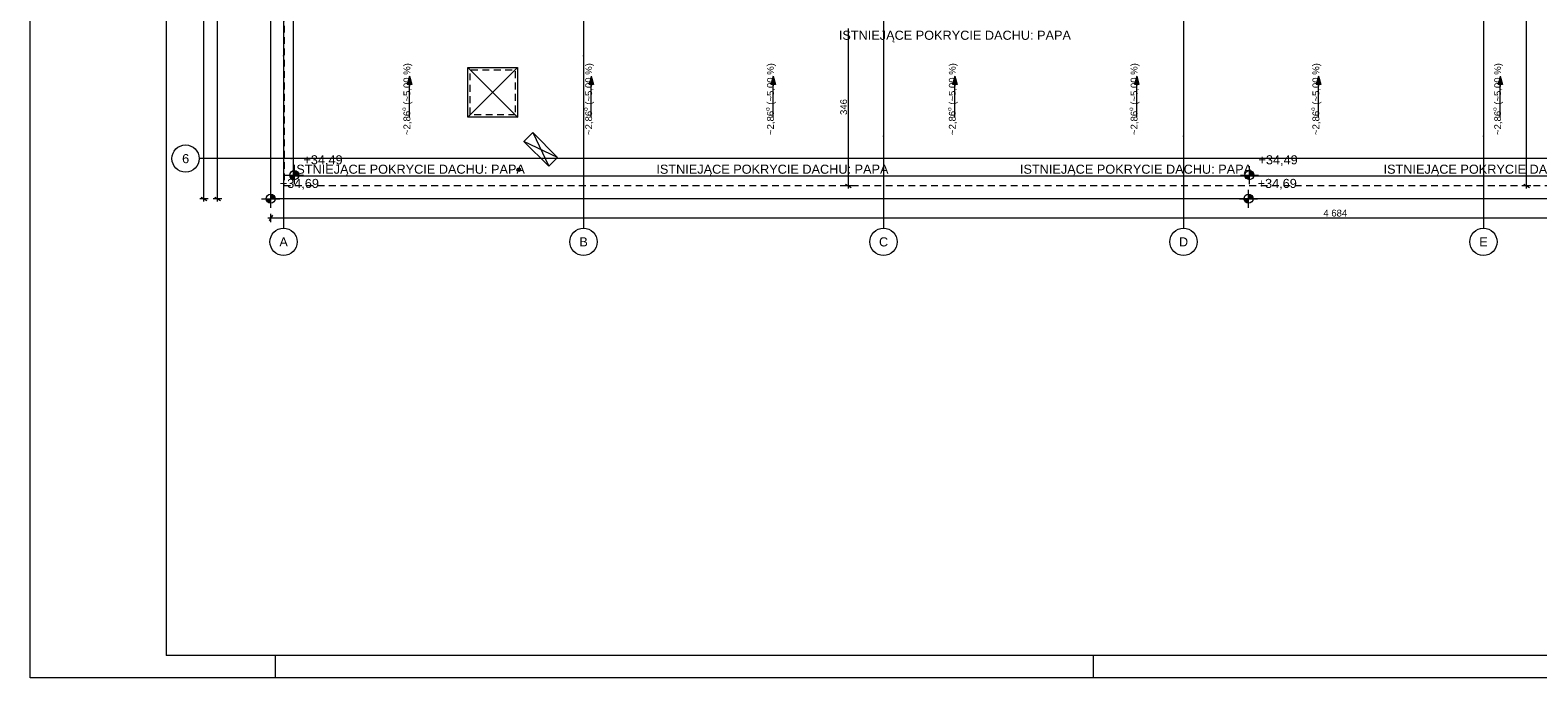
# Paper-space layout 'A-14 INWENTARYZACJA - RZUT DACHU' of a CAD drawing. Header units: millimetres. Extents: x 0 to 594, y 0 to 350.
# Tile 1 of 8: x 0 to 332, y 0 to 142. Entities that reach past the tile are written whole.
import ezdxf
from ezdxf.xclip import XClip

# ---------------------------------------------------------------- set-up
doc = ezdxf.new("R2010")
doc.units = ezdxf.units.MM
doc.header["$MEASUREMENT"] = 0
doc.header["$XCLIPFRAME"] = 0
doc.linetypes.add('DASHDOTX2', pattern=[1000, 500, -250, 0, -250])
doc.linetypes.add('Przer. długie kreski', pattern=[2.5, 1.5, -1])
for name, color, linetype, lineweight in [('A_Arkusz_Nr_pióra__1', 7, 'Continuous', 20), ('A_dach_Nr_pióra__1', 7, 'Continuous', 20), ('A_dach_Nr_pióra__2', 8, 'Continuous', 13), ('A_wymiary_Nr_pióra__1', 7, 'Continuous', 20), ('A_wymiary_Nr_pióra__2', 8, 'Continuous', 13), ('A_ściany_Nr_pióra__1', 7, 'Continuous', 20), ('A_ściany_Nr_pióra__2', 8, 'Continuous', 13)]:
    doc.layers.add(name, color=color, linetype=linetype, lineweight=lineweight)
for name, color, linetype, lineweight, true_color in [('A_Arkusz_Nr_pióra__237', 7, 'Continuous', 5, 0x343434), ('A_osie_Nr_pióra__16', 7, 'Continuous', 5, 0x320000), ('A_osie_Nr_pióra__76', 7, 'Continuous', 5, 0x323200)]:
    doc.layers.add(name, color=color, linetype=linetype, lineweight=lineweight, true_color=true_color)
doc.styles.add('STYL_AUTOMATYCZNY_1', font='arial.ttf')
doc.styles.add('STYL_AUTOMATYCZNY_4', font='arial.ttf')

# ---------------------------------------------------------------- blocks, each defined once
blk = doc.blocks.new('Rysunek_1_1', base_point=(-1587.54, -209.9))
at = {"layer": 'A_dach_Nr_pióra__2', "linetype": 'Continuous', "lineweight": 13}
for points in [[(83.47, 132.33), (82.97, 130.46), (83.97, 130.46)], [(123.47, 132.33), (122.97, 130.46), (123.97, 130.46)], [(163.47, 132.33), (162.97, 130.46), (163.97, 130.46)], [(203.47, 132.33), (202.97, 130.46), (203.97, 130.46)], [(243.47, 132.33), (242.97, 130.46), (243.97, 130.46)], [(283.47, 132.33), (282.97, 130.46), (283.97, 130.46)], [(323.47, 132.33), (322.97, 130.46), (323.97, 130.46)]]:
    blk.add_hatch(color=8, dxfattribs=at).paths.add_polyline_path(points)
at = {"layer": 'A_wymiary_Nr_pióra__2', "linetype": 'Continuous', "lineweight": 13}
for points in [[(58.13, 110.56), (57.13, 110.56), (57.21, 110.17), (57.42, 109.85), (57.75, 109.63), (58.13, 109.56)], [(58.13, 110.56), (59.13, 110.56), (59.05, 110.94), (58.84, 111.26), (58.51, 111.48), (58.13, 111.56)], [(268.28, 110.56), (267.28, 110.56), (267.36, 110.17), (267.58, 109.85), (267.9, 109.63), (268.28, 109.56)], [(268.28, 110.56), (269.28, 110.56), (269.21, 110.94), (268.99, 111.26), (268.67, 111.48), (268.28, 111.56)], [(52.92, 105.36), (53.92, 105.36), (53.85, 105.74), (53.63, 106.07), (53.31, 106.28), (52.92, 106.36)], [(268.08, 105.36), (269.08, 105.36), (269, 105.74), (268.79, 106.07), (268.46, 106.28), (268.08, 106.36)], [(52.92, 105.36), (51.92, 105.36), (52, 104.98), (52.22, 104.65), (52.54, 104.44), (52.92, 104.36)], [(268.08, 105.36), (267.08, 105.36), (267.16, 104.98), (267.37, 104.65), (267.7, 104.44), (268.08, 104.36)]]:
    blk.add_hatch(color=8, dxfattribs=at).paths.add_polyline_path(points)
at = {"layer": 'A_dach_Nr_pióra__1', "color": 7, "linetype": 'Continuous', "lineweight": 20}
blk.add_line((107.81, 112.03), (107.22, 111.49), dxfattribs=at)
blk.add_circle((107.51, 111.76), 0.4, dxfattribs=at)
at = {"layer": 'A_dach_Nr_pióra__2', "color": 8, "linetype": 'Continuous', "lineweight": 13}
for p, q in [((107.34, 123.2), (96.33, 134.21)), ((96.33, 123.31), (107.23, 134.21)), ((83.47, 132.33), (82.97, 130.46)), ((83.97, 130.46), (82.97, 130.46)), ((83.47, 132.33), (83.97, 130.46)), ((83.47, 123.41), (83.47, 130.46)), ((123.47, 132.33), (122.97, 130.46)), ((123.97, 130.46), (122.97, 130.46)), ((123.47, 132.33), (123.97, 130.46)), ((123.47, 123.41), (123.47, 130.46)), ((163.47, 132.33), (162.97, 130.46)), ((163.97, 130.46), (162.97, 130.46)), ((163.47, 132.33), (163.97, 130.46)), ((163.47, 123.41), (163.47, 130.46)), ((203.47, 132.33), (202.97, 130.46)), ((203.97, 130.46), (202.97, 130.46)), ((203.47, 132.33), (203.97, 130.46)), ((203.47, 123.41), (203.47, 130.46)), ((243.47, 132.33), (242.97, 130.46)), ((243.97, 130.46), (242.97, 130.46)), ((243.47, 132.33), (243.97, 130.46)), ((243.47, 123.41), (243.47, 130.46)), ((283.47, 132.33), (282.97, 130.46)), ((283.97, 130.46), (282.97, 130.46)), ((283.47, 132.33), (283.97, 130.46)), ((283.47, 123.41), (283.47, 130.46)), ((323.47, 132.33), (322.97, 130.46)), ((323.97, 130.46), (322.97, 130.46)), ((323.47, 132.33), (323.97, 130.46)), ((323.47, 123.41), (323.47, 130.46)), ((110.57, 119.9), (114.1, 112.55)), ((116.01, 114.46), (108.66, 117.99))]:
    blk.add_line(p, q, dxfattribs=at)
at = {"layer": 'A_dach_Nr_pióra__2', "color": 8, "linetype": 'Continuous', "lineweight": 13, "flags": 128}
for points in [[(107.23, 123.31), (96.33, 123.31), (96.33, 134.21), (107.23, 134.21)], [(108.66, 117.99), (110.57, 119.9), (116.01, 114.46), (114.1, 112.55)]]:
    blk.add_lwpolyline(points, close=True, dxfattribs=at)
at = {"layer": 'A_dach_Nr_pióra__2', "color": 8, "linetype": 'Przer. długie kreski', "lineweight": 13, "flags": 128}
blk.add_lwpolyline([(106.73, 123.81), (96.83, 123.81), (96.83, 133.71), (106.73, 133.71)], close=True, dxfattribs=at)
at = {"layer": 'A_osie_Nr_pióra__16', "color": 18, "linetype": 'DASHDOTX2', "lineweight": 5, "true_color": 0x320000}
for p, q in [((187.76, 318.63), (187.76, 119.13)), ((253.76, 318.63), (253.76, 119.13)), ((319.76, 318.63), (319.76, 119.13)), ((55.76, 300.99), (55.76, 136.77)), ((121.76, 300.99), (121.76, 136.77)), ((55.76, 136.77), (55.76, 98.88)), ((121.76, 136.77), (121.76, 98.88)), ((187.76, 119.13), (187.76, 98.88)), ((253.76, 119.13), (253.76, 98.88)), ((319.76, 119.13), (319.76, 98.88)), ((57.45, 114.19), (37.2, 114.19)), ((526.07, 114.19), (57.45, 114.19))]:
    blk.add_line(p, q, dxfattribs=at)
for p in [(55.76, 136.77), (55.76, 136.77), (121.76, 136.77), (121.76, 136.77), (187.76, 119.13), (187.76, 119.13), (253.76, 119.13), (253.76, 119.13), (319.76, 119.13), (319.76, 119.13), (57.45, 114.19), (57.45, 114.19)]:
    blk.add_point(p, dxfattribs=at)
at = {"layer": 'A_osie_Nr_pióra__76', "color": 48, "linetype": 'Continuous', "lineweight": 5, "true_color": 0x323200}
for centre in [(34.2, 114.19), (55.76, 95.88), (121.76, 95.88), (187.76, 95.88), (253.76, 95.88), (319.76, 95.88)]:
    blk.add_circle(centre, 3, dxfattribs=at)
at = {"layer": 'A_wymiary_Nr_pióra__1', "color": 7, "linetype": 'Continuous', "lineweight": 20}
for p, q in [((179.43, 108.57), (180.68, 107.85)), ((328.62, 108.57), (329.87, 107.85)), ((37.61, 105.72), (38.86, 105)), ((40.61, 105.72), (41.86, 105)), ((53.29, 101.77), (52.56, 100.52))]:
    blk.add_line(p, q, dxfattribs=at)
at = {"layer": 'A_wymiary_Nr_pióra__2', "color": 8, "linetype": 'Continuous', "lineweight": 13}
for p, q in [((38.23, 105.36), (38.23, 328.98)), ((329.25, 108.21), (329.25, 277.53)), ((41.23, 105.36), (41.23, 198.55)), ((180.06, 108.21), (180.06, 142.81)), ((56.13, 110.56), (60.13, 110.56)), ((58.13, 108.56), (58.13, 112.56)), ((266.28, 110.56), (270.28, 110.56)), ((268.28, 108.56), (268.28, 112.56)), ((52.92, 103.36), (52.92, 107.36)), ((180.99, 108.21), (179.12, 108.21)), ((180.06, 107.6), (180.06, 108.21)), ((268.08, 103.36), (268.08, 107.36)), ((330.18, 108.21), (328.31, 108.21)), ((329.25, 107.6), (329.25, 108.21)), ((39.17, 105.36), (37.3, 105.36)), ((38.23, 104.75), (38.23, 105.36)), ((42.17, 105.36), (40.3, 105.36)), ((41.23, 104.75), (41.23, 105.36)), ((50.92, 105.36), (54.92, 105.36)), ((266.08, 105.36), (270.08, 105.36)), ((52.31, 101.14), (52.92, 101.14)), ((52.92, 100.21), (52.92, 102.08)), ((52.92, 101.14), (521.32, 101.14))]:
    blk.add_line(p, q, dxfattribs=at)
for centre in [(58.13, 110.56), (268.28, 110.56), (52.92, 105.36), (268.08, 105.36)]:
    blk.add_circle(centre, 1, dxfattribs=at)
at = {"layer": 'A_ściany_Nr_pióra__1', "color": 7, "linetype": 'Continuous', "lineweight": 20, "flags": 128}
for points in [[(57.92, 235.75), (57.92, 323.98), (516.32, 323.98), (516.32, 236.85), (514.82, 236.85), (514.82, 199.17), (516.32, 199.17), (516.32, 110.36), (57.92, 110.36), (57.92, 198.55)], [(521.32, 216.71), (521.32, 105.36), (52.92, 105.36), (52.92, 247.34)]]:
    blk.add_lwpolyline(points, dxfattribs=at)
at = {"layer": 'A_ściany_Nr_pióra__2', "color": 8, "linetype": 'Przer. długie kreski', "lineweight": 13, "flags": 128}
blk.add_lwpolyline([(518.75, 216.71), (518.75, 108.21), (55.97, 108.21), (55.97, 198.55)], dxfattribs=at)
at = {"layer": 'A_dach_Nr_pióra__2', "color": 8, "linetype": 'Continuous', "lineweight": 13, "char_height": 2, "attachment_point": 5, "style": 'STYL_AUTOMATYCZNY_1'}
for insert in [(203.47, 141.03), (83.32, 111.57), (163.32, 111.57), (243.32, 111.57), (323.32, 111.57)]:
    blk.add_mtext('\\A1;{\\pqc;\\fArial|b0|i0|c238|p0;\\W1.000000;ISTNIEJĄCE POKRYCIE DACHU: PAPA}', dxfattribs=dict(at, insert=insert))
at = {"layer": 'A_dach_Nr_pióra__2', "color": 8, "linetype": 'Continuous', "lineweight": 13, "char_height": 1.5, "attachment_point": 5, "rotation": 90, "style": 'STYL_AUTOMATYCZNY_1'}
for insert in [(82.9, 127.29), (122.9, 127.29), (162.9, 127.29), (202.9, 127.29), (242.9, 127.29), (282.9, 127.29), (322.9, 127.29)]:
    blk.add_mtext('\\A1;{\\pqc;\\fArial|b0|i0|c238|p0;\\W1.000000;~2,86\\fArial|b0|i0|c238|p0;\\W1.000000;\\A1{\\H.66x;\\So^  ;}\\fArial|b0|i0|c238|p0;\\W1.000000; (~5,00 %)}', dxfattribs=dict(at, insert=insert))
at = {"layer": 'A_osie_Nr_pióra__76', "color": 48, "linetype": 'Continuous', "lineweight": 5, "true_color": 0x323200, "char_height": 2, "attachment_point": 1, "style": 'STYL_AUTOMATYCZNY_1'}
for s, insert in [('\\A1;{\\pql;\\pt0;\\fArial|b0|i0|c238|p0;\\W1.000000;6}', (33.44, 115.19)), ('\\A1;{\\pql;\\pt0;\\fArial|b0|i0|c238|p0;\\W1.000000;A}', (54.84, 96.88)), ('\\A1;{\\pql;\\pt0;\\fArial|b0|i0|c238|p0;\\W1.000000;B}', (120.84, 96.88)), ('\\A1;{\\pql;\\pt0;\\fArial|b0|i0|c238|p0;\\W1.000000;C}', (186.77, 96.88)), ('\\A1;{\\pql;\\pt0;\\fArial|b0|i0|c238|p0;\\W1.000000;D}', (252.77, 96.88)), ('\\A1;{\\pql;\\pt0;\\fArial|b0|i0|c238|p0;\\W1.000000;E}', (318.84, 96.88))]:
    blk.add_mtext(s, dxfattribs=dict(at, insert=insert))
at = {"layer": 'A_wymiary_Nr_pióra__1', "color": 7, "linetype": 'Continuous', "lineweight": 20, "insert": (179.76, 123.79), "char_height": 1.5, "width": 3.4323, "attachment_point": 7, "rotation": 90, "style": 'STYL_AUTOMATYCZNY_4'}
blk.add_mtext('\\A1;{\\pql;\\fArial|b0|i0|c238|p0;\\W1.000000;346}', dxfattribs=at)
at = {"layer": 'A_wymiary_Nr_pióra__1', "color": 7, "linetype": 'Continuous', "lineweight": 20, "insert": (284.55, 101.44), "char_height": 1.5, "width": 5.1479, "attachment_point": 7, "style": 'STYL_AUTOMATYCZNY_4'}
blk.add_mtext('\\A1;{\\pql;\\fArial|b0|i0|c238|p0;\\W1.000000;4\xa0684}', dxfattribs=at)
at = {"layer": 'A_wymiary_Nr_pióra__2', "color": 8, "linetype": 'Continuous', "lineweight": 13, "char_height": 2, "width": 8.4656, "attachment_point": 7, "style": 'STYL_AUTOMATYCZNY_4'}
for s, insert in [('\\A1;{\\pql;\\fArial|b0|i0|c238|p0;\\W1.000000;+34,49}', (60.13, 112.56)), ('\\A1;{\\pql;\\fArial|b0|i0|c238|p0;\\W1.000000;+34,49}', (270.28, 112.56)), ('\\A1;{\\pql;\\fArial|b0|i0|c238|p0;\\W1.000000;+34,69}', (54.92, 107.36)), ('\\A1;{\\pql;\\fArial|b0|i0|c238|p0;\\W1.000000;+34,69}', (270.08, 107.36))]:
    blk.add_mtext(s, dxfattribs=dict(at, insert=insert))

psp = doc.layouts.new('A-14 INWENTARYZACJA - RZUT DACHU')

# ---------------------------------------------------------------- linework, layer by layer
at = {"layer": 'A_Arkusz_Nr_pióra__1', "color": 7, "linetype": 'Continuous', "lineweight": 20}
for p in [(29.9, 345.1), (589.1, 4.9)]:
    psp.add_line(p, (29.9, 4.9), dxfattribs=at)
at = {"layer": 'A_Arkusz_Nr_pióra__1', "color": 7, "linetype": 'Continuous', "lineweight": 20, "flags": 128}
psp.add_lwpolyline([(0, 350), (594, 350), (594, 0), (0, 0)], close=True, dxfattribs=at)
at = {"layer": 'A_Arkusz_Nr_pióra__237', "color": 250, "linetype": 'Continuous', "lineweight": 5, "true_color": 0x343434}
for p, q in [((54, 0), (54, 4.9)), ((234, 0), (234, 4.9))]:
    psp.add_line(p, q, dxfattribs=at)

# ---------------------------------------------------------------- block references
at = {"color": 37, "linetype": 'Continuous', "lineweight": 5, "true_color": 0x656532}
ref = psp.add_blockref('Rysunek_1_1', (-1587.54, -209.9), dxfattribs=at)
XClip(ref).set_block_clipping_path([(29.5536821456, 91.426833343), (555.9960649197, 345.1)])

doc.saveas('drawing.dxf')
